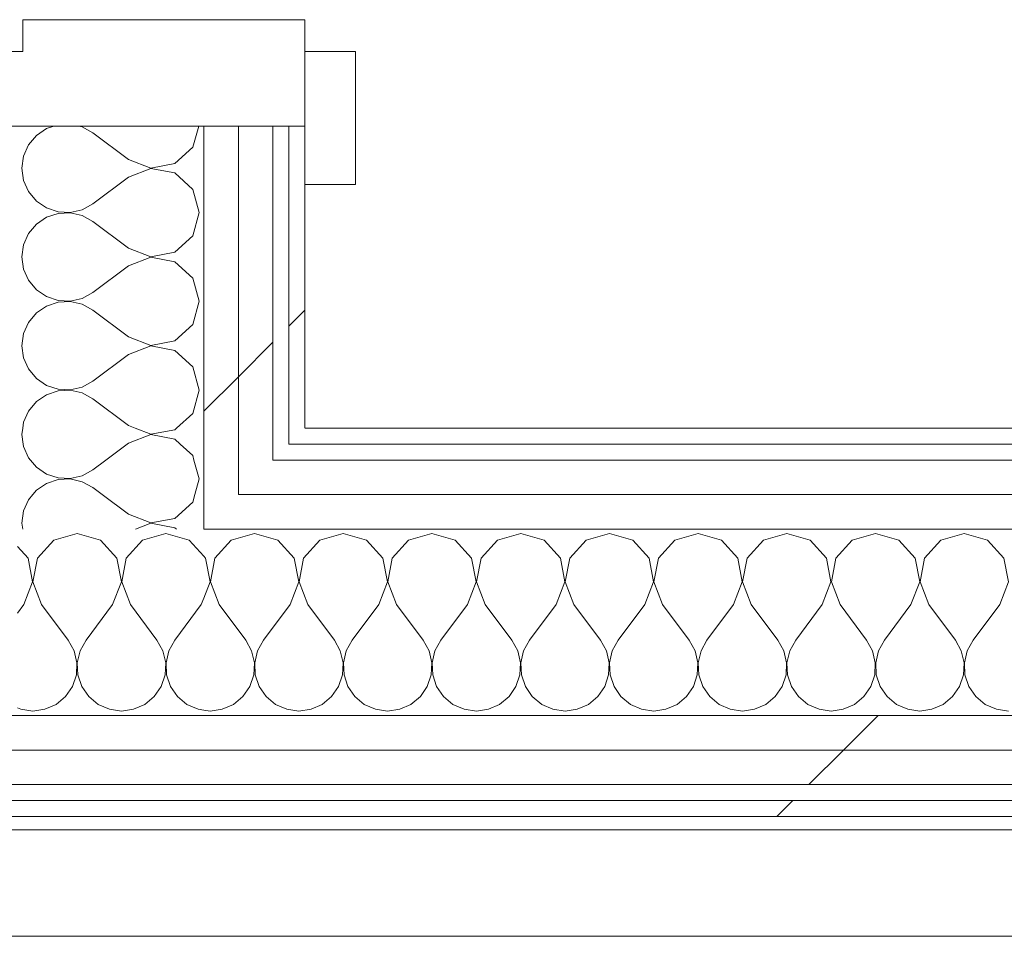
# Model space of a CAD drawing. Header units: millimetres. Extents: x -28277 to 305935, y -19284 to 4746.
# Tile 223 of 256: x 187093 to 187463, y -17322 to -16977. Entities that reach past the tile are written whole.
import ezdxf

# ---------------------------------------------------------------- set-up
doc = ezdxf.new("R2010")
doc.units = ezdxf.units.MM
doc.header["$MEASUREMENT"] = 0
doc.linetypes.add('Wipeout_Contour', pattern=[1000, 0, -1000])
for name, color, linetype in [('Nuevo_08_E_Envans secs', 7, 'Continuous'), ('Nuevo_12_FAÇ_Façana', 7, 'Continuous'), ('Nuevo_Puertas Archicad', 7, 'Continuous')]:
    doc.layers.add(name, color=color, linetype=linetype)
for name, color, linetype, lineweight in [('Nuevo_08_E_Envans secs_Pluma_Nº__1', 7, 'Continuous', 5), ('Nuevo_12_FAÇ_Façana_Pluma_Nº__1', 7, 'Continuous', 5), ('Nuevo_Puertas Archicad_Pluma_Nº__1', 7, 'Continuous', 5)]:
    doc.layers.add(name, color=color, linetype=linetype, lineweight=lineweight)
for name, color, linetype, lineweight, true_color in [('Nuevo_08_E_Envans secs_Pluma_Nº__102', 7, 'Continuous', 5, 0xcccccc), ('Nuevo_08_E_Envans secs_Pluma_Nº__171', 171, 'Continuous', 13, 0xaaaaff), ('Nuevo_08_E_Envans secs_Pluma_Nº__177', 7, 'Continuous', 15, 0xf7e046), ('Nuevo_12_FAÇ_Façana_Pluma_Nº__102', 7, 'Continuous', 5, 0xcccccc), ('Nuevo_12_FAÇ_Façana_Pluma_Nº__171', 171, 'Continuous', 13, 0xaaaaff), ('Nuevo_12_FAÇ_Façana_Pluma_Nº__177', 7, 'Continuous', 15, 0xf7e046)]:
    doc.layers.add(name, color=color, linetype=linetype, lineweight=lineweight, true_color=true_color)
pattern_1 = [(45, (184431.64, 0), (-367.696, 367.696), [390, -130]), (45, (184431.64, 367.7), (-367.696, 367.696), [390, -130])]

# ---------------------------------------------------------------- blocks, each defined once
blk = doc.blocks.new('*X320', base_point=(184431.64, 0))
at = {"layer": 'Nuevo_08_E_Envans secs_Pluma_Nº__102', "color": 254, "linetype": 'Continuous', "lineweight": 5, "true_color": 0xcccccc}
for p, q in [((187094.55, -17130.98), (187094.22, -17133.33)), ((187094.22, -17133.33), (187094.73, -17136.98)), ((187142.73, -17133.4), (187134.22, -17136.67)), ((187136.76, -17130.98), (187142.73, -17133.27)), ((187142.73, -17133.27), (187151.68, -17131.57)), ((187151.68, -17135.09), (187142.73, -17133.4)), ((187151.68, -17131.57), (187152.33, -17130.98)), ((187134.22, -17136.67), (187133.81, -17136.98)), ((187153.74, -17136.98), (187151.68, -17135.09))]:
    blk.add_line(p, q, dxfattribs=at)
blk = doc.blocks.new('*X321', base_point=(184431.64, 0))
at = {"layer": 'Nuevo_08_E_Envans secs_Pluma_Nº__102', "color": 254, "linetype": 'Continuous', "lineweight": 5, "true_color": 0xcccccc}
for p, q in [((187094.73, -17136.98), (187094.86, -17137.89)), ((187094.86, -17137.89), (187096.71, -17142.1)), ((187133.81, -17136.98), (187125.81, -17142.98)), ((187158.4, -17141.24), (187153.74, -17136.98)), ((187158.89, -17142.98), (187158.4, -17141.24)), ((187096.71, -17142.1), (187097.44, -17142.98))]:
    blk.add_line(p, q, dxfattribs=at)
blk = doc.blocks.new('*X322', base_point=(184431.64, 0))
at = {"layer": 'Nuevo_08_E_Envans secs_Pluma_Nº__102', "color": 254, "linetype": 'Continuous', "lineweight": 5, "true_color": 0xcccccc}
for p, q in [((187097.44, -17142.98), (187099.65, -17145.64)), ((187125.81, -17142.98), (187120.89, -17146.67)), ((187160.89, -17150), (187158.89, -17142.98)), ((187099.65, -17145.64), (187103.44, -17148.24)), ((187103.44, -17148.24), (187107.79, -17149.71)), ((187112.39, -17149.93), (187116.87, -17148.89)), ((187116.87, -17148.89), (187120.89, -17146.67)), ((187103.44, -17151.76), (187099.65, -17154.36)), ((187107.79, -17150.29), (187103.44, -17151.76)), ((187107.79, -17149.71), (187112.39, -17149.93)), ((187112.39, -17150.07), (187107.79, -17150.29)), ((187116.87, -17151.11), (187112.39, -17150.07)), ((187120.89, -17153.33), (187116.87, -17151.11)), ((187159.19, -17155.98), (187160.89, -17150)), ((187099.65, -17154.36), (187098.31, -17155.98)), ((187124.41, -17155.98), (187120.89, -17153.33))]:
    blk.add_line(p, q, dxfattribs=at)
blk = doc.blocks.new('*X323', base_point=(184431.64, 0))
at = {"layer": 'Nuevo_08_E_Envans secs_Pluma_Nº__102', "color": 254, "linetype": 'Continuous', "lineweight": 5, "true_color": 0xcccccc}
for p, q in [((187098.31, -17155.98), (187096.71, -17157.9)), ((187134.22, -17163.33), (187124.41, -17155.98)), ((187158.4, -17158.76), (187159.19, -17155.98)), ((187096.71, -17157.9), (187094.86, -17162.11)), ((187151.68, -17164.91), (187158.4, -17158.76)), ((187094.86, -17162.11), (187094.22, -17166.67)), ((187134.22, -17163.33), (187142.73, -17166.6)), ((187094.22, -17166.67), (187094.54, -17168.98)), ((187142.73, -17166.73), (187136.89, -17168.98)), ((187142.73, -17166.6), (187151.68, -17164.91)), ((187151.68, -17168.43), (187142.73, -17166.73)), ((187152.28, -17168.98), (187151.68, -17168.43))]:
    blk.add_line(p, q, dxfattribs=at)
blk = doc.blocks.new('*X328', base_point=(184431.64, 0))
at = {"layer": 'Nuevo_08_E_Envans secs_Pluma_Nº__102', "color": 254, "linetype": 'Continuous', "lineweight": 5, "true_color": 0xcccccc}
for p, q in [((187103.44, -17018.43), (187099.65, -17021.03)), ((187106.25, -17017.48), (187103.44, -17018.43)), ((187116.87, -17017.77), (187115.58, -17017.48)), ((187120.89, -17020), (187116.87, -17017.77)), ((187158.4, -17025.43), (187160.66, -17017.48)), ((187099.65, -17021.03), (187096.71, -17024.57)), ((187134.22, -17030), (187120.89, -17020)), ((187096.71, -17024.57), (187094.86, -17028.78)), ((187151.68, -17031.57), (187158.4, -17025.43)), ((187094.86, -17028.78), (187094.22, -17033.33)), ((187134.22, -17030), (187142.73, -17033.27)), ((187094.22, -17033.33), (187094.86, -17037.89)), ((187142.73, -17033.4), (187134.22, -17036.67)), ((187142.73, -17033.27), (187151.68, -17031.57)), ((187151.68, -17035.09), (187142.73, -17033.4)), ((187094.86, -17037.89), (187096.71, -17042.1)), ((187134.22, -17036.67), (187120.89, -17046.67)), ((187158.4, -17041.24), (187151.68, -17035.09)), ((187160.89, -17050), (187158.4, -17041.24)), ((187096.71, -17042.1), (187099.65, -17045.64)), ((187099.65, -17045.64), (187103.44, -17048.24)), ((187103.44, -17048.24), (187107.79, -17049.71)), ((187112.39, -17049.93), (187116.87, -17048.89)), ((187116.87, -17048.89), (187120.89, -17046.67)), ((187103.44, -17051.76), (187099.65, -17054.36)), ((187107.79, -17050.29), (187103.44, -17051.76)), ((187107.79, -17049.71), (187112.39, -17049.93)), ((187112.39, -17050.07), (187107.79, -17050.29)), ((187116.87, -17051.11), (187112.39, -17050.07)), ((187120.89, -17053.33), (187116.87, -17051.11)), ((187158.4, -17058.76), (187160.89, -17050)), ((187099.65, -17054.36), (187096.71, -17057.9)), ((187134.22, -17063.33), (187120.89, -17053.33)), ((187096.71, -17057.9), (187094.86, -17062.11)), ((187151.68, -17064.91), (187158.4, -17058.76)), ((187094.86, -17062.11), (187094.22, -17066.67)), ((187134.22, -17063.33), (187142.73, -17066.6)), ((187094.22, -17066.67), (187094.86, -17071.22)), ((187142.73, -17066.73), (187134.22, -17070)), ((187142.73, -17066.6), (187151.68, -17064.91)), ((187151.68, -17068.43), (187142.73, -17066.73)), ((187094.86, -17071.22), (187096.71, -17075.43)), ((187134.22, -17070), (187120.89, -17080)), ((187158.4, -17074.57), (187151.68, -17068.43)), ((187160.89, -17083.33), (187158.4, -17074.57)), ((187096.71, -17075.43), (187099.65, -17078.97)), ((187099.65, -17078.97), (187103.44, -17081.57)), ((187103.44, -17081.57), (187107.79, -17083.04)), ((187112.39, -17083.27), (187116.87, -17082.23)), ((187116.87, -17082.23), (187120.89, -17080)), ((187103.44, -17085.09), (187099.65, -17087.7)), ((187107.79, -17083.62), (187103.44, -17085.09)), ((187107.79, -17083.04), (187112.39, -17083.27)), ((187112.39, -17083.4), (187107.79, -17083.62)), ((187116.87, -17084.44), (187112.39, -17083.4)), ((187120.89, -17086.67), (187116.87, -17084.44)), ((187158.4, -17092.1), (187160.89, -17083.33)), ((187099.65, -17087.7), (187096.71, -17091.24)), ((187134.22, -17096.67), (187120.89, -17086.67)), ((187096.71, -17091.24), (187094.86, -17095.45)), ((187151.68, -17098.24), (187158.4, -17092.1)), ((187094.86, -17095.45), (187094.22, -17100)), ((187134.22, -17096.67), (187142.73, -17099.93)), ((187094.22, -17100), (187094.86, -17104.55)), ((187142.73, -17100.07), (187134.22, -17103.33)), ((187142.73, -17099.93), (187151.68, -17098.24)), ((187151.68, -17101.76), (187142.73, -17100.07)), ((187094.86, -17104.55), (187096.71, -17108.76)), ((187134.22, -17103.33), (187120.89, -17113.33)), ((187158.4, -17107.9), (187151.68, -17101.76)), ((187160.89, -17116.67), (187158.4, -17107.9)), ((187096.71, -17108.76), (187099.65, -17112.3)), ((187099.65, -17112.3), (187103.44, -17114.91)), ((187103.44, -17114.91), (187107.79, -17116.38)), ((187112.39, -17116.6), (187116.87, -17115.56)), ((187116.87, -17115.56), (187120.89, -17113.33)), ((187103.44, -17118.43), (187099.65, -17121.03)), ((187107.79, -17116.96), (187103.44, -17118.43)), ((187107.79, -17116.38), (187112.39, -17116.6)), ((187112.39, -17116.73), (187107.79, -17116.96)), ((187116.87, -17117.77), (187112.39, -17116.73)), ((187120.89, -17120), (187116.87, -17117.77)), ((187158.4, -17125.43), (187160.89, -17116.67)), ((187099.65, -17121.03), (187096.71, -17124.57)), ((187134.22, -17130), (187120.89, -17120)), ((187096.71, -17124.57), (187094.86, -17128.78)), ((187152.33, -17130.98), (187158.4, -17125.43)), ((187094.86, -17128.78), (187094.55, -17130.98)), ((187134.22, -17130), (187136.76, -17130.98))]:
    blk.add_line(p, q, dxfattribs=at)
blk = doc.blocks.new('Puerta 27_13')
at = {"layer": 'Nuevo_Puertas Archicad_Pluma_Nº__1', "color": 7, "linetype": 'Continuous', "lineweight": 5}
for p, q in [((522, 0), (522, -40)), ((550, -146), (550, 0)), ((522, -40), (510, -40)), ((510, -40), (510, -146)), ((550, -38), (550, -108)), ((550, -38), (550, -108)), ((550, -108), (550, -121)), ((550, -108), (550, -121)), ((550, -121), (550, -134)), ((550, -121), (550, -134)), ((550, -134), (550, -140)), ((550, -134), (550, -140)), ((550, -140), (550, -146)), ((550, -140), (550, -146)), ((510, -146), (550, -146)), ((522, -146), (572, -146)), ((522, -165), (522, -146)), ((550, -146), (572, -146)), ((550, -146), (572, -146)), ((572, -146), (572, -165)), ((572, -165), (522, -165))]:
    blk.add_line(p, q, dxfattribs=at)
blk = doc.blocks.new('Muro_118_7', base_point=(187054.56, -17276.98))
at = {"layer": 'Nuevo_08_E_Envans secs', "color": 7, "lineweight": 20}
for name in ['*X320', '*X321', '*X323']:
    blk.add_blockref(name, (184431.64, 0), dxfattribs=at)
at = {"color": 254, "linetype": 'Wipeout_Contour', "lineweight": 0, "ltscale": 751898.476881}
blk.add_wipeout([(187194.56, -17130.98), (187200.56, -17130.98), (187200.56, -17017.48), (187194.56, -17017.48)], dxfattribs=at).dxf.layer = 'Nuevo_08_E_Envans secs'
at = {"color": 254, "linetype": 'Wipeout_Contour', "lineweight": 0, "ltscale": 751858.447628}
blk.add_wipeout([(187175.56, -17136.98), (187188.56, -17136.98), (187188.56, -17130.98), (187175.56, -17130.98)], dxfattribs=at).dxf.layer = 'Nuevo_08_E_Envans secs'
at = {"layer": 'Nuevo_08_E_Envans secs_Pluma_Nº__171', "linetype": 'Continuous', "lineweight": 13, "true_color": 0xaaaaff}
h = blk.add_hatch(dxfattribs=at)
h.set_pattern_fill('Panellat_HPL_0007', color=161, style=0, pattern_type=2)
h.set_pattern_definition(pattern_1)
h.paths.add_polyline_path([(187194.56, -17130.98), (187200.56, -17130.98), (187200.56, -17017.48), (187194.56, -17017.48)])
at = {"layer": 'Nuevo_08_E_Envans secs_Pluma_Nº__177', "linetype": 'Continuous', "lineweight": 15, "true_color": 0xf7e046}
h = blk.add_hatch(dxfattribs=at)
h.set_pattern_fill('Panellat_HPL_0007', color=53, style=0, pattern_type=2)
h.set_pattern_definition(pattern_1)
h.paths.add_polyline_path([(187175.56, -17136.98), (187188.56, -17136.98), (187188.56, -17130.98), (187175.56, -17130.98)])
at = {"layer": 'Nuevo_08_E_Envans secs_Pluma_Nº__1', "color": 7, "linetype": 'Continuous', "lineweight": 5}
for p, q in [((187194.56, -17130.98), (187194.56, -17017.48)), ((187194.56, -17017.48), (187200.56, -17017.48)), ((187200.56, -17017.48), (187200.56, -17039.48))]:
    blk.add_line(p, q, dxfattribs=at)
at = {"layer": 'Nuevo_08_E_Envans secs_Pluma_Nº__1', "color": 7, "linetype": 'Continuous', "lineweight": 5, "flags": 128}
blk.add_lwpolyline([(187200.56, -17130.98), (187200.56, -17017.48)], dxfattribs=at)
at = {"layer": 'Nuevo_12_FAÇ_Façana_Pluma_Nº__1', "color": 7, "linetype": 'Continuous', "lineweight": 5}
blk.add_line((187194.56, -17136.98), (187194.56, -17130.98), dxfattribs=at)
at = {"color": 254, "linetype": 'Wipeout_Contour', "lineweight": 0, "ltscale": 751806.664135}
blk.add_wipeout([(187162.56, -17136.98), (187175.56, -17136.98), (187175.56, -17130.98), (187162.56, -17130.98)], dxfattribs=at).dxf.layer = 'Nuevo_08_E_Envans secs'
at = {"layer": 'Nuevo_08_E_Envans secs_Pluma_Nº__177', "linetype": 'Continuous', "lineweight": 15, "true_color": 0xf7e046}
h = blk.add_hatch(dxfattribs=at)
h.set_pattern_fill('Panellat_HPL_0007', color=53, style=0, pattern_type=2)
h.set_pattern_definition(pattern_1)
h.paths.add_polyline_path([(187162.56, -17136.98), (187175.56, -17136.98), (187175.56, -17130.98), (187162.56, -17130.98)])
at = {"color": 254, "linetype": 'Wipeout_Contour', "lineweight": 0, "ltscale": 751836.733264}
blk.add_wipeout([(187175.56, -17130.98), (187188.56, -17130.98), (187188.56, -17017.48), (187175.56, -17017.48)], dxfattribs=at).dxf.layer = 'Nuevo_08_E_Envans secs'
at = {"color": 254, "linetype": 'Wipeout_Contour', "lineweight": 0, "ltscale": 751860.635735}
blk.add_wipeout([(187175.56, -17142.98), (187188.56, -17142.98), (187188.56, -17136.98), (187175.56, -17136.98)], dxfattribs=at).dxf.layer = 'Nuevo_08_E_Envans secs'
at = {"layer": 'Nuevo_08_E_Envans secs_Pluma_Nº__177', "linetype": 'Continuous', "lineweight": 15, "true_color": 0xf7e046}
h = blk.add_hatch(dxfattribs=at)
h.set_pattern_fill('Panellat_HPL_0007', color=53, style=0, pattern_type=2)
h.set_pattern_definition(pattern_1)
h.paths.add_polyline_path([(187175.56, -17130.98), (187188.56, -17130.98), (187188.56, -17017.48), (187175.56, -17017.48)])
h = blk.add_hatch(dxfattribs=at)
h.set_pattern_fill('Panellat_HPL_0007', color=53, style=0, pattern_type=2)
h.set_pattern_definition(pattern_1)
h.paths.add_polyline_path([(187175.56, -17142.98), (187188.56, -17142.98), (187188.56, -17136.98), (187175.56, -17136.98)])
at = {"layer": 'Nuevo_08_E_Envans secs_Pluma_Nº__1', "color": 7, "linetype": 'Continuous', "lineweight": 5}
for p, q in [((187188.56, -17130.98), (187188.56, -17017.48)), ((187188.56, -17017.48), (187194.56, -17017.48))]:
    blk.add_line(p, q, dxfattribs=at)
at = {"layer": 'Nuevo_12_FAÇ_Façana_Pluma_Nº__1', "color": 7, "linetype": 'Continuous', "lineweight": 5}
for p, q in [((187188.56, -17136.98), (187188.56, -17130.98)), ((187188.56, -17142.98), (187188.56, -17136.98))]:
    blk.add_line(p, q, dxfattribs=at)
at = {"color": 254, "linetype": 'Wipeout_Contour', "lineweight": 0, "ltscale": 751784.948248}
blk.add_wipeout([(187162.56, -17130.98), (187175.56, -17130.98), (187175.56, -17017.48), (187162.56, -17017.48)], dxfattribs=at).dxf.layer = 'Nuevo_08_E_Envans secs'
at = {"color": 254, "linetype": 'Wipeout_Contour', "lineweight": 0, "ltscale": 751808.852393}
blk.add_wipeout([(187162.56, -17142.98), (187175.56, -17142.98), (187175.56, -17136.98), (187162.56, -17136.98)], dxfattribs=at).dxf.layer = 'Nuevo_08_E_Envans secs'
at = {"layer": 'Nuevo_08_E_Envans secs_Pluma_Nº__177', "linetype": 'Continuous', "lineweight": 15, "true_color": 0xf7e046}
h = blk.add_hatch(dxfattribs=at)
h.set_pattern_fill('Panellat_HPL_0007', color=53, style=0, pattern_type=2)
h.set_pattern_definition(pattern_1)
h.paths.add_polyline_path([(187162.56, -17130.98), (187175.56, -17130.98), (187175.56, -17017.48), (187162.56, -17017.48)])
h = blk.add_hatch(dxfattribs=at)
h.set_pattern_fill('Panellat_HPL_0007', color=53, style=0, pattern_type=2)
h.set_pattern_definition(pattern_1)
h.paths.add_polyline_path([(187162.56, -17142.98), (187175.56, -17142.98), (187175.56, -17136.98), (187162.56, -17136.98)])
at = {"layer": 'Nuevo_08_E_Envans secs_Pluma_Nº__1', "color": 7, "linetype": 'Continuous', "lineweight": 5}
for p, q in [((187092.56, -17017.48), (187162.56, -17017.48)), ((187162.56, -17130.98), (187162.56, -17017.48)), ((187162.56, -17017.48), (187175.56, -17017.48)), ((187175.56, -17130.98), (187175.56, -17017.48)), ((187175.56, -17017.48), (187188.56, -17017.48))]:
    blk.add_line(p, q, dxfattribs=at)
at = {"layer": 'Nuevo_12_FAÇ_Façana_Pluma_Nº__1', "color": 7, "linetype": 'Continuous', "lineweight": 5}
for p, q in [((187162.56, -17136.98), (187162.56, -17130.98)), ((187175.56, -17136.98), (187175.56, -17130.98))]:
    blk.add_line(p, q, dxfattribs=at)
at = {"layer": 'Nuevo_08_E_Envans secs', "color": 7, "lineweight": 20}
blk.add_blockref('*X328', (184431.64, 0), dxfattribs=at)
at = {"layer": 'Nuevo_Puertas Archicad', "color": 253, "linetype": 'Continuous', "lineweight": 5, "true_color": 0xa4a4a6, "xscale": -1, "zscale": 1000, "rotation": 90}
blk.add_blockref('Puerta 27_13', (187054.56, -16467.48), dxfattribs=at)
at = {"color": 254, "linetype": 'Wipeout_Contour', "lineweight": 0, "ltscale": 751812.319044}
blk.add_wipeout([(187162.56, -17155.98), (187175.56, -17155.98), (187175.56, -17142.98), (187162.56, -17142.98)], dxfattribs=at).dxf.layer = 'Nuevo_08_E_Envans secs'
at = {"layer": 'Nuevo_08_E_Envans secs_Pluma_Nº__177', "linetype": 'Continuous', "lineweight": 15, "true_color": 0xf7e046}
h = blk.add_hatch(dxfattribs=at)
h.set_pattern_fill('Panellat_HPL_0007', color=53, style=0, pattern_type=2)
h.set_pattern_definition(pattern_1)
h.paths.add_polyline_path([(187162.56, -17155.98), (187175.56, -17155.98), (187175.56, -17142.98), (187162.56, -17142.98)])
at = {"layer": 'Nuevo_12_FAÇ_Façana_Pluma_Nº__1', "color": 7, "linetype": 'Continuous', "lineweight": 5}
for p, q in [((187162.56, -17142.98), (187162.56, -17136.98)), ((187175.56, -17142.98), (187175.56, -17136.98)), ((187162.56, -17155.98), (187162.56, -17142.98)), ((187175.56, -17155.98), (187175.56, -17142.98)), ((187162.56, -17168.98), (187162.56, -17155.98))]:
    blk.add_line(p, q, dxfattribs=at)
at = {"layer": 'Nuevo_08_E_Envans secs', "color": 7, "lineweight": 20}
blk.add_blockref('*X322', (184431.64, 0), dxfattribs=at)
blk = doc.blocks.new('*X352', base_point=(184431.64, 0))
at = {"layer": 'Nuevo_12_FAÇ_Façana_Pluma_Nº__102', "color": 254, "linetype": 'Continuous', "lineweight": 5, "true_color": 0xcccccc}
for p, q in [((187181.64, -17170.64), (187172.88, -17173.13)), ((187190.41, -17173.13), (187181.64, -17170.64)), ((187214.98, -17170.64), (187206.21, -17173.13)), ((187223.74, -17173.13), (187214.98, -17170.64)), ((187248.31, -17170.64), (187239.55, -17173.13)), ((187257.07, -17173.13), (187248.31, -17170.64)), ((187281.64, -17170.64), (187272.88, -17173.13)), ((187290.41, -17173.13), (187281.64, -17170.64)), ((187314.98, -17170.64), (187306.21, -17173.13)), ((187323.74, -17173.13), (187314.98, -17170.64)), ((187348.31, -17170.64), (187339.55, -17173.13)), ((187357.07, -17173.13), (187348.31, -17170.64)), ((187381.64, -17170.64), (187372.88, -17173.13)), ((187390.41, -17173.13), (187381.64, -17170.64)), ((187414.98, -17170.64), (187406.21, -17173.13)), ((187423.74, -17173.13), (187414.98, -17170.64)), ((187448.31, -17170.64), (187439.55, -17173.13)), ((187457.07, -17173.13), (187448.31, -17170.64)), ((187172.88, -17173.13), (187166.74, -17179.86)), ((187196.55, -17179.86), (187190.41, -17173.13)), ((187206.21, -17173.13), (187200.07, -17179.86)), ((187229.88, -17179.86), (187223.74, -17173.13)), ((187239.55, -17173.13), (187233.4, -17179.86)), ((187263.22, -17179.86), (187257.07, -17173.13)), ((187272.88, -17173.13), (187266.74, -17179.86)), ((187296.55, -17179.86), (187290.41, -17173.13)), ((187306.21, -17173.13), (187300.07, -17179.86)), ((187329.88, -17179.86), (187323.74, -17173.13)), ((187339.55, -17173.13), (187333.4, -17179.86)), ((187363.22, -17179.86), (187357.07, -17173.13)), ((187372.88, -17173.13), (187366.74, -17179.86)), ((187396.55, -17179.86), (187390.41, -17173.13)), ((187406.21, -17173.13), (187400.07, -17179.86)), ((187429.88, -17179.86), (187423.74, -17173.13)), ((187439.55, -17173.13), (187433.4, -17179.86)), ((187463.22, -17179.86), (187457.07, -17173.13)), ((187163.22, -17179.86), (187162.56, -17179.13)), ((187164.91, -17188.81), (187163.22, -17179.86)), ((187166.74, -17179.86), (187165.04, -17188.81)), ((187198.24, -17188.81), (187196.55, -17179.86)), ((187200.07, -17179.86), (187198.38, -17188.81)), ((187231.58, -17188.81), (187229.88, -17179.86)), ((187233.4, -17179.86), (187231.71, -17188.81)), ((187264.91, -17188.81), (187263.22, -17179.86)), ((187266.74, -17179.86), (187265.04, -17188.81)), ((187298.24, -17188.81), (187296.55, -17179.86)), ((187300.07, -17179.86), (187298.38, -17188.81)), ((187331.58, -17188.81), (187329.88, -17179.86)), ((187333.4, -17179.86), (187331.71, -17188.81)), ((187364.91, -17188.81), (187363.22, -17179.86)), ((187366.74, -17179.86), (187365.04, -17188.81)), ((187398.24, -17188.81), (187396.55, -17179.86)), ((187400.07, -17179.86), (187398.38, -17188.81)), ((187431.58, -17188.81), (187429.88, -17179.86)), ((187433.4, -17179.86), (187431.71, -17188.81)), ((187464.91, -17188.81), (187463.22, -17179.86)), ((187162.56, -17194.93), (187164.91, -17188.81)), ((187165.04, -17188.81), (187168.31, -17197.31)), ((187194.98, -17197.31), (187198.24, -17188.81)), ((187198.38, -17188.81), (187201.64, -17197.31)), ((187228.31, -17197.31), (187231.58, -17188.81)), ((187231.71, -17188.81), (187234.98, -17197.31)), ((187261.64, -17197.31), (187264.91, -17188.81)), ((187265.04, -17188.81), (187268.31, -17197.31)), ((187294.98, -17197.31), (187298.24, -17188.81)), ((187298.38, -17188.81), (187301.64, -17197.31)), ((187328.31, -17197.31), (187331.58, -17188.81)), ((187331.71, -17188.81), (187334.98, -17197.31)), ((187361.64, -17197.31), (187364.91, -17188.81)), ((187365.04, -17188.81), (187368.31, -17197.31)), ((187394.98, -17197.31), (187398.24, -17188.81)), ((187398.38, -17188.81), (187401.64, -17197.31)), ((187428.31, -17197.31), (187431.58, -17188.81)), ((187431.71, -17188.81), (187434.98, -17197.31)), ((187461.64, -17197.31), (187464.91, -17188.81)), ((187168.31, -17197.31), (187178.31, -17210.64)), ((187194.98, -17197.31), (187184.98, -17210.64)), ((187201.64, -17197.31), (187211.64, -17210.64)), ((187228.31, -17197.31), (187218.31, -17210.64)), ((187234.98, -17197.31), (187244.98, -17210.64)), ((187261.64, -17197.31), (187251.64, -17210.64)), ((187268.31, -17197.31), (187278.31, -17210.64)), ((187294.98, -17197.31), (187284.98, -17210.64)), ((187301.64, -17197.31), (187311.64, -17210.64)), ((187328.31, -17197.31), (187318.31, -17210.64)), ((187334.98, -17197.31), (187344.98, -17210.64)), ((187361.64, -17197.31), (187351.64, -17210.64)), ((187368.31, -17197.31), (187378.31, -17210.64)), ((187394.98, -17197.31), (187384.98, -17210.64)), ((187401.64, -17197.31), (187411.64, -17210.64)), ((187428.31, -17197.31), (187418.31, -17210.64)), ((187434.98, -17197.31), (187444.98, -17210.64)), ((187461.64, -17197.31), (187451.64, -17210.64)), ((187180.54, -17214.67), (187178.31, -17210.64)), ((187184.98, -17210.64), (187182.75, -17214.67)), ((187213.87, -17214.67), (187211.64, -17210.64)), ((187218.31, -17210.64), (187216.08, -17214.67)), ((187247.2, -17214.67), (187244.98, -17210.64)), ((187251.64, -17210.64), (187249.42, -17214.67)), ((187280.54, -17214.67), (187278.31, -17210.64)), ((187284.98, -17210.64), (187282.75, -17214.67)), ((187313.87, -17214.67), (187311.64, -17210.64)), ((187318.31, -17210.64), (187316.08, -17214.67)), ((187347.2, -17214.67), (187344.98, -17210.64)), ((187351.64, -17210.64), (187349.42, -17214.67)), ((187380.54, -17214.67), (187378.31, -17210.64)), ((187384.98, -17210.64), (187382.75, -17214.67)), ((187413.87, -17214.67), (187411.64, -17210.64)), ((187418.31, -17210.64), (187416.08, -17214.67)), ((187447.2, -17214.67), (187444.98, -17210.64)), ((187451.64, -17210.64), (187449.42, -17214.67)), ((187181.58, -17219.15), (187180.54, -17214.67)), ((187182.75, -17214.67), (187181.71, -17219.15)), ((187214.91, -17219.15), (187213.87, -17214.67)), ((187216.08, -17214.67), (187215.04, -17219.15)), ((187248.24, -17219.15), (187247.2, -17214.67)), ((187249.42, -17214.67), (187248.38, -17219.15)), ((187281.58, -17219.15), (187280.54, -17214.67)), ((187282.75, -17214.67), (187281.71, -17219.15)), ((187314.91, -17219.15), (187313.87, -17214.67)), ((187316.08, -17214.67), (187315.04, -17219.15)), ((187348.24, -17219.15), (187347.2, -17214.67)), ((187349.42, -17214.67), (187348.38, -17219.15)), ((187381.58, -17219.15), (187380.54, -17214.67)), ((187382.75, -17214.67), (187381.71, -17219.15)), ((187414.91, -17219.15), (187413.87, -17214.67)), ((187416.08, -17214.67), (187415.04, -17219.15)), ((187448.24, -17219.15), (187447.2, -17214.67)), ((187449.42, -17214.67), (187448.38, -17219.15)), ((187181.35, -17223.74), (187181.58, -17219.15)), ((187181.71, -17219.15), (187181.93, -17223.74)), ((187214.69, -17223.74), (187214.91, -17219.15)), ((187215.04, -17219.15), (187215.27, -17223.74)), ((187248.02, -17223.74), (187248.24, -17219.15)), ((187248.38, -17219.15), (187248.6, -17223.74)), ((187281.35, -17223.74), (187281.58, -17219.15)), ((187281.71, -17219.15), (187281.93, -17223.74)), ((187314.69, -17223.74), (187314.91, -17219.15)), ((187315.04, -17219.15), (187315.27, -17223.74)), ((187348.02, -17223.74), (187348.24, -17219.15)), ((187348.38, -17219.15), (187348.6, -17223.74)), ((187381.35, -17223.74), (187381.58, -17219.15)), ((187381.71, -17219.15), (187381.93, -17223.74)), ((187414.69, -17223.74), (187414.91, -17219.15)), ((187415.04, -17219.15), (187415.27, -17223.74)), ((187448.02, -17223.74), (187448.24, -17219.15)), ((187448.38, -17219.15), (187448.6, -17223.74)), ((187179.88, -17228.1), (187181.35, -17223.74)), ((187181.93, -17223.74), (187183.4, -17228.1)), ((187213.22, -17228.1), (187214.69, -17223.74)), ((187215.27, -17223.74), (187216.74, -17228.1)), ((187246.55, -17228.1), (187248.02, -17223.74)), ((187248.6, -17223.74), (187250.07, -17228.1)), ((187279.88, -17228.1), (187281.35, -17223.74)), ((187281.93, -17223.74), (187283.4, -17228.1)), ((187313.22, -17228.1), (187314.69, -17223.74)), ((187315.27, -17223.74), (187316.74, -17228.1)), ((187346.55, -17228.1), (187348.02, -17223.74)), ((187348.6, -17223.74), (187350.07, -17228.1)), ((187379.88, -17228.1), (187381.35, -17223.74)), ((187381.93, -17223.74), (187383.4, -17228.1)), ((187413.22, -17228.1), (187414.69, -17223.74)), ((187415.27, -17223.74), (187416.74, -17228.1)), ((187446.55, -17228.1), (187448.02, -17223.74)), ((187448.6, -17223.74), (187450.07, -17228.1)), ((187177.28, -17231.89), (187179.88, -17228.1)), ((187183.4, -17228.1), (187186.01, -17231.89)), ((187210.61, -17231.89), (187213.22, -17228.1)), ((187216.74, -17228.1), (187219.34, -17231.89)), ((187243.95, -17231.89), (187246.55, -17228.1)), ((187250.07, -17228.1), (187252.67, -17231.89)), ((187277.28, -17231.89), (187279.88, -17228.1)), ((187283.4, -17228.1), (187286.01, -17231.89)), ((187310.61, -17231.89), (187313.22, -17228.1)), ((187316.74, -17228.1), (187319.34, -17231.89)), ((187343.95, -17231.89), (187346.55, -17228.1)), ((187350.07, -17228.1), (187352.67, -17231.89)), ((187377.28, -17231.89), (187379.88, -17228.1)), ((187383.4, -17228.1), (187386.01, -17231.89)), ((187410.61, -17231.89), (187413.22, -17228.1)), ((187416.74, -17228.1), (187419.34, -17231.89)), ((187443.95, -17231.89), (187446.55, -17228.1)), ((187450.07, -17228.1), (187452.67, -17231.89)), ((187173.74, -17234.82), (187177.28, -17231.89)), ((187186.01, -17231.89), (187189.55, -17234.82)), ((187207.07, -17234.82), (187210.61, -17231.89)), ((187219.34, -17231.89), (187222.88, -17234.82)), ((187240.41, -17234.82), (187243.95, -17231.89)), ((187252.67, -17231.89), (187256.21, -17234.82)), ((187273.74, -17234.82), (187277.28, -17231.89)), ((187286.01, -17231.89), (187289.55, -17234.82)), ((187307.07, -17234.82), (187310.61, -17231.89)), ((187319.34, -17231.89), (187322.88, -17234.82)), ((187340.41, -17234.82), (187343.95, -17231.89)), ((187352.67, -17231.89), (187356.21, -17234.82)), ((187373.74, -17234.82), (187377.28, -17231.89)), ((187386.01, -17231.89), (187389.55, -17234.82)), ((187407.07, -17234.82), (187410.61, -17231.89)), ((187419.34, -17231.89), (187422.88, -17234.82)), ((187440.41, -17234.82), (187443.95, -17231.89)), ((187452.67, -17231.89), (187456.21, -17234.82)), ((187162.56, -17236.97), (187164.98, -17237.31)), ((187164.98, -17237.31), (187169.53, -17236.67)), ((187169.53, -17236.67), (187173.74, -17234.82)), ((187189.55, -17234.82), (187193.76, -17236.67)), ((187193.76, -17236.67), (187198.31, -17237.31)), ((187198.31, -17237.31), (187202.86, -17236.67)), ((187202.86, -17236.67), (187207.07, -17234.82)), ((187222.88, -17234.82), (187227.09, -17236.67)), ((187227.09, -17236.67), (187231.64, -17237.31)), ((187231.64, -17237.31), (187236.2, -17236.67)), ((187236.2, -17236.67), (187240.41, -17234.82)), ((187256.21, -17234.82), (187260.42, -17236.67)), ((187260.42, -17236.67), (187264.98, -17237.31)), ((187264.98, -17237.31), (187269.53, -17236.67)), ((187269.53, -17236.67), (187273.74, -17234.82)), ((187289.55, -17234.82), (187293.76, -17236.67)), ((187293.76, -17236.67), (187298.31, -17237.31)), ((187298.31, -17237.31), (187302.86, -17236.67)), ((187302.86, -17236.67), (187307.07, -17234.82)), ((187322.88, -17234.82), (187327.09, -17236.67)), ((187327.09, -17236.67), (187331.64, -17237.31)), ((187331.64, -17237.31), (187336.2, -17236.67)), ((187336.2, -17236.67), (187340.41, -17234.82)), ((187356.21, -17234.82), (187360.42, -17236.67)), ((187360.42, -17236.67), (187364.98, -17237.31)), ((187364.98, -17237.31), (187369.53, -17236.67)), ((187369.53, -17236.67), (187373.74, -17234.82)), ((187389.55, -17234.82), (187393.76, -17236.67)), ((187393.76, -17236.67), (187398.31, -17237.31)), ((187398.31, -17237.31), (187402.86, -17236.67)), ((187402.86, -17236.67), (187407.07, -17234.82)), ((187422.88, -17234.82), (187427.09, -17236.67)), ((187427.09, -17236.67), (187431.64, -17237.31)), ((187431.64, -17237.31), (187436.2, -17236.67)), ((187436.2, -17236.67), (187440.41, -17234.82)), ((187456.21, -17234.82), (187460.42, -17236.67)), ((187460.42, -17236.67), (187464.98, -17237.31))]:
    blk.add_line(p, q, dxfattribs=at)
blk = doc.blocks.new('*X354', base_point=(184431.64, 0))
at = {"layer": 'Nuevo_12_FAÇ_Façana_Pluma_Nº__102', "color": 254, "linetype": 'Continuous', "lineweight": 5, "true_color": 0xcccccc}
for p, q in [((187114.98, -17170.64), (187106.21, -17173.13)), ((187123.74, -17173.13), (187114.98, -17170.64)), ((187148.31, -17170.64), (187139.55, -17173.13)), ((187157.07, -17173.13), (187148.31, -17170.64)), ((187106.21, -17173.13), (187100.07, -17179.86)), ((187129.88, -17179.86), (187123.74, -17173.13)), ((187139.55, -17173.13), (187133.4, -17179.86)), ((187162.56, -17179.13), (187157.07, -17173.13)), ((187096.55, -17179.86), (187092.56, -17175.48)), ((187098.24, -17188.81), (187096.55, -17179.86)), ((187100.07, -17179.86), (187098.38, -17188.81)), ((187131.58, -17188.81), (187129.88, -17179.86)), ((187133.4, -17179.86), (187131.71, -17188.81)), ((187094.98, -17197.31), (187098.24, -17188.81)), ((187098.38, -17188.81), (187101.64, -17197.31)), ((187128.31, -17197.31), (187131.58, -17188.81)), ((187131.71, -17188.81), (187134.98, -17197.31)), ((187161.64, -17197.31), (187162.56, -17194.93)), ((187094.98, -17197.31), (187092.56, -17200.54)), ((187101.64, -17197.31), (187111.64, -17210.64)), ((187128.31, -17197.31), (187118.31, -17210.64)), ((187134.98, -17197.31), (187144.98, -17210.64)), ((187161.64, -17197.31), (187151.64, -17210.64)), ((187113.87, -17214.67), (187111.64, -17210.64)), ((187118.31, -17210.64), (187116.08, -17214.67)), ((187147.2, -17214.67), (187144.98, -17210.64)), ((187151.64, -17210.64), (187149.42, -17214.67)), ((187114.91, -17219.15), (187113.87, -17214.67)), ((187116.08, -17214.67), (187115.04, -17219.15)), ((187148.24, -17219.15), (187147.2, -17214.67)), ((187149.42, -17214.67), (187148.38, -17219.15)), ((187114.69, -17223.74), (187114.91, -17219.15)), ((187115.04, -17219.15), (187115.27, -17223.74)), ((187148.02, -17223.74), (187148.24, -17219.15)), ((187148.38, -17219.15), (187148.6, -17223.74)), ((187113.22, -17228.1), (187114.69, -17223.74)), ((187115.27, -17223.74), (187116.74, -17228.1)), ((187146.55, -17228.1), (187148.02, -17223.74)), ((187148.6, -17223.74), (187150.07, -17228.1)), ((187110.61, -17231.89), (187113.22, -17228.1)), ((187116.74, -17228.1), (187119.34, -17231.89)), ((187143.95, -17231.89), (187146.55, -17228.1)), ((187150.07, -17228.1), (187152.67, -17231.89)), ((187107.07, -17234.82), (187110.61, -17231.89)), ((187119.34, -17231.89), (187122.88, -17234.82)), ((187140.41, -17234.82), (187143.95, -17231.89)), ((187152.67, -17231.89), (187156.21, -17234.82)), ((187092.56, -17236.15), (187093.76, -17236.67)), ((187093.76, -17236.67), (187098.31, -17237.31)), ((187098.31, -17237.31), (187102.86, -17236.67)), ((187102.86, -17236.67), (187107.07, -17234.82)), ((187122.88, -17234.82), (187127.09, -17236.67)), ((187127.09, -17236.67), (187131.64, -17237.31)), ((187131.64, -17237.31), (187136.2, -17236.67)), ((187136.2, -17236.67), (187140.41, -17234.82)), ((187156.21, -17234.82), (187160.42, -17236.67)), ((187160.42, -17236.67), (187162.56, -17236.97))]:
    blk.add_line(p, q, dxfattribs=at)
blk = doc.blocks.new('Puerta Corredera Exterior 27_4')
at = {"layer": 'Nuevo_Puertas Archicad', "linetype": 'Continuous', "lineweight": 0, "true_color": 0xffffff}
h = blk.add_hatch(dxfattribs=at)
h.set_pattern_fill('Hormigón_en_Masa_0007', style=0, pattern_type=2)
h.set_pattern_definition([(0, (0, 0), (0, 1558.8), [97.5, -802.5]), (0, (450, 779.4), (0, 1558.8), [97.5, -802.5]), (60, (0, 0), (-1350, 779.4), [97.5, -802.5]), (60, (900, 0), (-1350, 779.4), [97.5, -802.5]), (120, (97.5, 0), (1350, 779.4), [97.5, -802.5]), (120, (997.5, 0), (1350, 779.4), [97.5, -802.5]), (0, (0, 150), (0, 300), [0, -300, 0, -450]), (45, (150, 150), (-212.132, 212.132), [0, -225, 0, -375])])
h.paths.add_polyline_path([(460.2, 45), (460.2, 5), (2560.2, 5), (2560.2, 45)])
at = {"layer": 'Nuevo_Puertas Archicad_Pluma_Nº__1', "color": 7, "linetype": 'Continuous', "lineweight": 5}
for p, q in [((460.2, 45), (2560.2, 45)), ((2560.2, 5), (460.2, 5))]:
    blk.add_line(p, q, dxfattribs=at)
blk = doc.blocks.new('Muro_121_7', base_point=(190260.53, -17276.98))
at = {"color": 254, "linetype": 'Wipeout_Contour', "lineweight": 0, "ltscale": 753168.834173}
blk.add_wipeout([(187200.56, -17130.98), (187200.56, -17136.98), (187821.48, -17136.98), (187821.48, -17130.98)], dxfattribs=at).dxf.layer = 'Nuevo_12_FAÇ_Façana'
at = {"color": 254, "linetype": 'Wipeout_Contour', "lineweight": 0, "ltscale": 753150.578988}
blk.add_wipeout([(187188.56, -17155.98), (187821.48, -17155.98), (187821.48, -17142.98), (187188.56, -17142.98)], dxfattribs=at).dxf.layer = 'Nuevo_12_FAÇ_Façana'
at = {"color": 254, "linetype": 'Wipeout_Contour', "lineweight": 0, "ltscale": 749256.972938}
blk.add_wipeout([(185210.53, -17270.98), (185210.53, -17276.98), (187821.48, -17276.98), (187821.48, -17270.98)], dxfattribs=at).dxf.layer = 'Nuevo_12_FAÇ_Façana'
at = {"layer": 'Nuevo_12_FAÇ_Façana_Pluma_Nº__171', "linetype": 'Continuous', "lineweight": 13, "true_color": 0xaaaaff}
h = blk.add_hatch(dxfattribs=at)
h.set_pattern_fill('Panellat_HPL_0007', color=161, style=0, pattern_type=2)
h.set_pattern_definition(pattern_1)
h.paths.add_polyline_path([(187200.56, -17130.98), (187200.56, -17136.98), (187821.48, -17136.98), (187821.48, -17130.98)])
h = blk.add_hatch(dxfattribs=at)
h.set_pattern_fill('Panellat_HPL_0007', color=161, style=0, pattern_type=2)
h.set_pattern_definition(pattern_1)
h.paths.add_polyline_path([(185210.53, -17270.98), (185210.53, -17276.98), (187821.48, -17276.98), (187821.48, -17270.98)])
at = {"layer": 'Nuevo_12_FAÇ_Façana_Pluma_Nº__177', "linetype": 'Continuous', "lineweight": 15, "true_color": 0xf7e046}
h = blk.add_hatch(dxfattribs=at)
h.set_pattern_fill('Panellat_HPL_0007', color=53, style=0, pattern_type=2)
h.set_pattern_definition(pattern_1)
h.paths.add_polyline_path([(187188.56, -17155.98), (187821.48, -17155.98), (187821.48, -17142.98), (187188.56, -17142.98)])
at = {"layer": 'Nuevo_12_FAÇ_Façana_Pluma_Nº__1', "color": 7, "linetype": 'Continuous', "lineweight": 5}
blk.add_line((187821.48, -17270.98), (185210.53, -17270.98), dxfattribs=at)
at = {"layer": 'Nuevo_12_FAÇ_Façana_Pluma_Nº__1', "color": 7, "linetype": 'Continuous', "lineweight": 5, "flags": 128}
blk.add_lwpolyline([(185210.53, -17276.98), (187821.48, -17276.98)], dxfattribs=at)
at = {"color": 254, "linetype": 'Wipeout_Contour', "lineweight": 0, "ltscale": 751920.189517}
blk.add_wipeout([(187194.56, -17136.98), (187200.56, -17136.98), (187200.56, -17130.98), (187194.56, -17130.98)], dxfattribs=at).dxf.layer = 'Nuevo_12_FAÇ_Façana'
at = {"color": 254, "linetype": 'Wipeout_Contour', "lineweight": 0, "ltscale": 751864.102147}
blk.add_wipeout([(187175.56, -17155.98), (187188.56, -17155.98), (187188.56, -17142.98), (187175.56, -17142.98)], dxfattribs=at).dxf.layer = 'Nuevo_12_FAÇ_Façana'
at = {"layer": 'Nuevo_12_FAÇ_Façana_Pluma_Nº__171', "linetype": 'Continuous', "lineweight": 13, "true_color": 0xaaaaff}
h = blk.add_hatch(dxfattribs=at)
h.set_pattern_fill('Panellat_HPL_0007', color=161, style=0, pattern_type=2)
h.set_pattern_definition(pattern_1)
h.paths.add_polyline_path([(187194.56, -17136.98), (187200.56, -17136.98), (187200.56, -17130.98), (187194.56, -17130.98)])
at = {"layer": 'Nuevo_12_FAÇ_Façana_Pluma_Nº__177', "linetype": 'Continuous', "lineweight": 15, "true_color": 0xf7e046}
h = blk.add_hatch(dxfattribs=at)
h.set_pattern_fill('Panellat_HPL_0007', color=53, style=0, pattern_type=2)
h.set_pattern_definition(pattern_1)
h.paths.add_polyline_path([(187175.56, -17155.98), (187188.56, -17155.98), (187188.56, -17142.98), (187175.56, -17142.98)])
at = {"layer": 'Nuevo_12_FAÇ_Façana_Pluma_Nº__1', "color": 7, "linetype": 'Continuous', "lineweight": 5}
for p, q in [((187194.56, -17136.98), (187194.56, -17130.98)), ((187188.56, -17142.98), (187188.56, -17136.98)), ((187821.48, -17136.98), (187194.56, -17136.98)), ((187821.48, -17142.98), (187188.56, -17142.98))]:
    blk.add_line(p, q, dxfattribs=at)
at = {"layer": 'Nuevo_12_FAÇ_Façana_Pluma_Nº__1', "color": 7, "linetype": 'Continuous', "lineweight": 5, "flags": 128}
blk.add_lwpolyline([(187821.48, -17130.98), (187200.56, -17130.98)], dxfattribs=at)
at = {"color": 254, "linetype": 'Wipeout_Contour', "lineweight": 0, "ltscale": 753129.425652}
blk.add_wipeout([(187175.56, -17168.98), (187821.48, -17168.98), (187821.48, -17155.98), (187175.56, -17155.98)], dxfattribs=at).dxf.layer = 'Nuevo_12_FAÇ_Façana'
at = {"layer": 'Nuevo_12_FAÇ_Façana_Pluma_Nº__177', "linetype": 'Continuous', "lineweight": 15, "true_color": 0xf7e046}
h = blk.add_hatch(dxfattribs=at)
h.set_pattern_fill('Panellat_HPL_0007', color=53, style=0, pattern_type=2)
h.set_pattern_definition(pattern_1)
h.paths.add_polyline_path([(187175.56, -17168.98), (187821.48, -17168.98), (187821.48, -17155.98), (187175.56, -17155.98)])
at = {"color": 254, "linetype": 'Wipeout_Contour', "lineweight": 0, "ltscale": 751817.065483}
blk.add_wipeout([(187162.56, -17168.98), (187175.56, -17168.98), (187175.56, -17155.98), (187162.56, -17155.98)], dxfattribs=at).dxf.layer = 'Nuevo_12_FAÇ_Façana'
at = {"layer": 'Nuevo_12_FAÇ_Façana_Pluma_Nº__177', "linetype": 'Continuous', "lineweight": 15, "true_color": 0xf7e046}
h = blk.add_hatch(dxfattribs=at)
h.set_pattern_fill('Panellat_HPL_0007', color=53, style=0, pattern_type=2)
h.set_pattern_definition(pattern_1)
h.paths.add_polyline_path([(187162.56, -17168.98), (187175.56, -17168.98), (187175.56, -17155.98), (187162.56, -17155.98)])
at = {"layer": 'Nuevo_12_FAÇ_Façana_Pluma_Nº__1', "color": 7, "linetype": 'Continuous', "lineweight": 5}
for p, q in [((187175.56, -17155.98), (187175.56, -17142.98)), ((187162.56, -17168.98), (187162.56, -17155.98)), ((187821.48, -17155.98), (187175.56, -17155.98)), ((187821.48, -17168.98), (187162.56, -17168.98))]:
    blk.add_line(p, q, dxfattribs=at)
at = {"layer": 'Nuevo_12_FAÇ_Façana', "color": 7, "lineweight": 20}
for name in ['*X354', '*X352']:
    blk.add_blockref(name, (184431.64, 0), dxfattribs=at)
at = {"color": 254, "linetype": 'Wipeout_Contour', "lineweight": 0, "ltscale": 749246.468287}
blk.add_wipeout([(185210.53, -17238.98), (185210.53, -17251.98), (187821.48, -17251.98), (187821.48, -17238.98)], dxfattribs=at).dxf.layer = 'Nuevo_12_FAÇ_Façana'
at = {"layer": 'Nuevo_12_FAÇ_Façana_Pluma_Nº__177', "linetype": 'Continuous', "lineweight": 15, "true_color": 0xf7e046}
h = blk.add_hatch(dxfattribs=at)
h.set_pattern_fill('Panellat_HPL_0007', color=53, style=0, pattern_type=2)
h.set_pattern_definition(pattern_1)
h.paths.add_polyline_path([(185210.53, -17238.98), (185210.53, -17251.98), (187821.48, -17251.98), (187821.48, -17238.98)])
at = {"layer": 'Nuevo_12_FAÇ_Façana_Pluma_Nº__1', "color": 7, "linetype": 'Continuous', "lineweight": 5}
blk.add_line((187821.48, -17238.98), (185210.53, -17238.98), dxfattribs=at)
at = {"color": 254, "linetype": 'Wipeout_Contour', "lineweight": 0, "ltscale": 749251.257844}
blk.add_wipeout([(185210.53, -17251.98), (185210.53, -17264.98), (187821.48, -17264.98), (187821.48, -17251.98)], dxfattribs=at).dxf.layer = 'Nuevo_12_FAÇ_Façana'
at = {"layer": 'Nuevo_12_FAÇ_Façana_Pluma_Nº__177', "linetype": 'Continuous', "lineweight": 15, "true_color": 0xf7e046}
h = blk.add_hatch(dxfattribs=at)
h.set_pattern_fill('Panellat_HPL_0007', color=53, style=0, pattern_type=2)
h.set_pattern_definition(pattern_1)
h.paths.add_polyline_path([(185210.53, -17251.98), (185210.53, -17264.98), (187821.48, -17264.98), (187821.48, -17251.98)])
at = {"layer": 'Nuevo_12_FAÇ_Façana_Pluma_Nº__1', "color": 7, "linetype": 'Continuous', "lineweight": 5}
for p, q in [((187821.48, -17251.98), (185210.53, -17251.98)), ((187821.48, -17264.98), (185210.53, -17264.98))]:
    blk.add_line(p, q, dxfattribs=at)
at = {"layer": 'Nuevo_Puertas Archicad', "color": 253, "linetype": 'Continuous', "lineweight": 5, "true_color": 0xa4a4a6, "zscale": 1000, "rotation": 180}
blk.add_blockref('Puerta Corredera Exterior 27_4', (188871.48, -17276.98), dxfattribs=at)

msp = doc.modelspace()

# ---------------------------------------------------------------- block references
at = {"layer": 'Nuevo_08_E_Envans secs', "color": 7, "lineweight": 20}
msp.add_blockref('Muro_118_7', (187054.556, -17276.976), dxfattribs=at)

# ---------------------------------------------------------------- next in the draw order: block references
at = {"layer": 'Nuevo_12_FAÇ_Façana', "color": 7, "lineweight": 20}
msp.add_blockref('Muro_121_7', (190260.534, -17276.976), dxfattribs=at)

doc.saveas('drawing.dxf')
